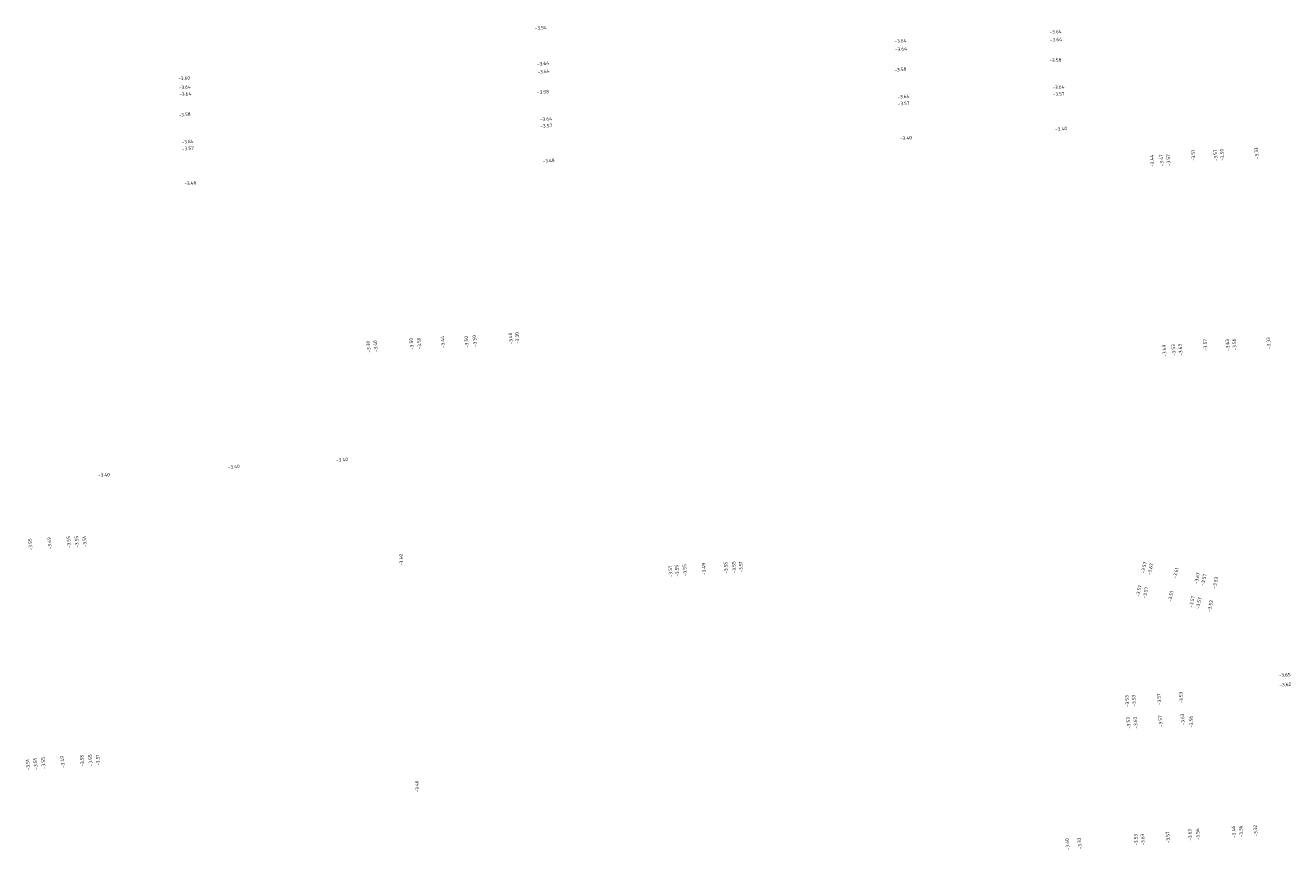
# Model space of a CAD drawing. Header units: metres. Extents: x 162356 to 162645, y 502582 to 502927.
# Tile 4 of 8: x 162504 to 162637, y 502668 to 502755. Entities that reach past the tile are written whole.
import ezdxf

# ---------------------------------------------------------------- set-up
doc = ezdxf.new("R2010")
doc.units = ezdxf.units.M
doc.layers.add('X-XX-AL-AANLEGHOOGTE-T18', color=7, linetype='Continuous', lineweight=13)
doc.styles.add('NLCS-ISO-T18_A', font='NLCS-ISO.ttf', dxfattribs={"height": 0.0018})

msp = doc.modelspace()

# ---------------------------------------------------------------- texts
at = {"layer": 'X-XX-AL-AANLEGHOOGTE-T18', "linetype": 'Continuous', "char_height": 0.36, "attachment_point": 7, "style": 'NLCS-ISO-T18_A', "bg_fill": 3, "box_fill_scale": 1.11, "bg_fill_color": 0, "bg_fill_true_color": 0, "bg_fill_transparency": 0}
for s, insert, rotation in [('{\\C256;-3.54}', (162557.34, 502754.17), 4.4433), ('{\\C256;-3.64}', (162611.58, 502752.92), 4.4433), ('{\\C256;-3.64}', (162595.26, 502751.93), 4.4433), ('{\\C256;-3.58}', (162611.52, 502750.76), 4.4433), ('{\\C256;-3.64}', (162557.63, 502749.57), 4.4433), ('{\\C256;-3.58}', (162595.2, 502749.78), 4.4433), ('{\\C256;-3.58}', (162557.57, 502747.41), 4.4433), ('{\\C256;-3.64}', (162519.92, 502747.19), 4.4433), ('{\\C256;-3.64}', (162595.52, 502746.93), 4.4433), ('{\\C256;-3.57}', (162611.88, 502747.2), 4.4433), ('{\\C256;-3.58}', (162519.85, 502745.04), 4.4433), ('{\\C256;-3.57}', (162557.93, 502743.85), 4.4433), ('{\\C256;-3.40}', (162612.12, 502743.54), 4.4433), ('{\\C256;-3.40}', (162595.79, 502742.56), 4.4433), ('{\\C256;-3.57}', (162520.22, 502741.48), 4.4433), ('{\\C256;-3.51}', (162626.87, 502740.39), 94.4433), ('{\\C256;-3.57}', (162629.22, 502740.37), 94.4433), ('{\\C256;-3.33}', (162633.54, 502740.58), 94.4433), ('{\\C256;-3.40}', (162558.17, 502740.19), 4.4433), ('{\\C256;-3.44}', (162622.55, 502739.77), 94.4433), ('{\\C256;-3.40}', (162520.45, 502737.81), 4.4433), ('{\\C256;-3.40}', (162540.79, 502720.26), 94.4433), ('{\\C256;-3.55}', (162545.39, 502720.56), 94.4433), ('{\\C256;-3.44}', (162547.87, 502720.69), 94.4433), ('{\\C256;-3.50}', (162550.37, 502720.72), 94.4433), ('{\\C256;-3.30}', (162555.7, 502721.14), 94.4433), ('{\\C256;-3.57}', (162628.14, 502720.41), 94.4433), ('{\\C256;-3.63}', (162630.49, 502720.39), 94.4433), ('{\\C256;-3.33}', (162634.81, 502720.6), 94.4433), ('{\\C256;-3.49}', (162623.83, 502719.79), 94.4433), ('{\\C256;-3.40}', (162536.43, 502708.69), 4.4433), ('{\\C256;-3.40}', (162525.03, 502707.96), 4.4433), ('{\\C256;-3.40}', (162511.36, 502707.09), 4.4433), ('{\\C256;-3.55}', (162504.45, 502699.4), 94.4433), ('{\\C256;-3.49}', (162506.46, 502699.51), 94.4433), ('{\\C256;-3.55}', (162508.5, 502699.64), 94.4433), ('{\\C256;-3.40}', (162543.5, 502697.77), 94.4433), ('{\\C256;-3.51}', (162571.83, 502696.58), 94.4433), ('{\\C256;-3.49}', (162575.37, 502696.8), 94.4433), ('{\\C256;-3.55}', (162577.67, 502696.95), 94.4433), ('{\\C256;-3.57}', (162621.49, 502696.93), 77.7104), ('{\\C256;-3.61}', (162624.85, 502696.39), 77.7104), ('{\\C256;-3.67}', (162627.09, 502695.8), 77.7104), ('{\\C256;-3.57}', (162620.96, 502694.46), 77.7104), ('{\\C256;-3.51}', (162624.33, 502693.93), 77.7104), ('{\\C256;-3.57}', (162626.56, 502693.33), 77.7104), ('{\\C256;-3.65}', (162635.66, 502686.04), 4.4433), ('{\\C256;-3.53}', (162619.91, 502682.91), 94.4433), ('{\\C256;-3.57}', (162623.27, 502683.11), 94.4433), ('{\\C256;-3.53}', (162625.61, 502683.27), 94.4433), ('{\\C256;-3.53}', (162620.06, 502680.61), 94.4433), ('{\\C256;-3.57}', (162623.42, 502680.8), 94.4433), ('{\\C256;-3.63}', (162625.76, 502680.97), 94.4433), ('{\\C256;-3.51}', (162504.19, 502676.24), 94.4433), ('{\\C256;-3.49}', (162507.83, 502676.5), 94.4433), ('{\\C256;-3.55}', (162509.91, 502676.63), 94.4433), ('{\\C256;-3.40}', (162545.17, 502673.92), 94.4433), ('{\\C256;-3.32}', (162633.43, 502669.27), 94.4433), ('{\\C256;-3.53}', (162620.84, 502668.3), 94.4433), ('{\\C256;-3.57}', (162624.2, 502668.56), 94.4433), ('{\\C256;-3.63}', (162626.53, 502668.83), 94.4433), ('{\\C256;-3.46}', (162631.14, 502669.13), 94.4433), ('{\\C256;-3.40}', (162613.62, 502667.84), 94.4433), ('{\\C256;-3.33}', (162614.9, 502667.92), 94.4433)]:
    msp.add_mtext(s, dxfattribs=dict(at, insert=insert, rotation=rotation))

# ---------------------------------------------------------------- next in the draw order: texts
for s, insert, rotation in [('{\\C256;-3.64}', (162595.21, 502752.78), 4.4433), ('{\\C256;-3.64}', (162611.53, 502753.76), 4.4433), ('{\\C256;-3.64}', (162557.58, 502750.41), 4.4433), ('{\\C256;-3.64}', (162519.87, 502747.91), 4.4433), ('{\\C256;-3.64}', (162611.84, 502747.91), 4.4433), ('{\\C256;-3.57}', (162595.56, 502746.22), 4.4433), ('{\\C256;-3.64}', (162557.89, 502744.56), 4.4433), ('{\\C256;-3.64}', (162520.17, 502742.19), 4.4433), ('{\\C256;-3.50}', (162629.92, 502740.42), 94.4433), ('{\\C256;-3.47}', (162623.53, 502739.84), 94.4433), ('{\\C256;-3.30}', (162540.05, 502720.22), 94.4433), ('{\\C256;-3.50}', (162545.39, 502720.56), 94.4433), ('{\\C256;-3.50}', (162551.23, 502720.82), 94.4433), ('{\\C256;-3.40}', (162555.02, 502721.08), 94.4433), ('{\\C256;-3.56}', (162631.2, 502720.44), 94.4433), ('{\\C256;-3.53}', (162624.8, 502719.86), 94.4433), ('{\\C256;-3.55}', (162509.34, 502699.68), 94.4433), ('{\\C256;-3.55}', (162572.52, 502696.62), 94.4433), ('{\\C256;-3.55}', (162578.53, 502696.99), 94.4433), ('\\pxt32;{\\C256;-3.67}', (162622.18, 502696.76), 77.7104), ('{\\C256;-3.57}', (162627.78, 502695.65), 77.7104), ('\\pxt32;{\\C256;-3.57}', (162621.66, 502694.29), 77.7104), ('{\\C256;-3.57}', (162627.26, 502693.18), 77.7104), ('{\\C256;-3.62}', (162635.73, 502685.02), 4.4433), ('\\pxt32;{\\C256;-3.53}', (162620.63, 502682.95), 94.4433), ('\\pxt32;{\\C256;-3.63}', (162620.78, 502680.64), 94.4433), ('{\\C256;-3.56}', (162626.66, 502680.72), 94.4433), ('{\\C256;-3.55}', (162504.99, 502676.32), 94.4433), ('{\\C256;-3.55}', (162510.77, 502676.67), 94.4433), ('\\pxt32;{\\C256;-3.63}', (162621.56, 502668.33), 94.4433), ('{\\C256;-3.56}', (162627.35, 502668.89), 94.4433), ('{\\C256;-3.36}', (162631.89, 502669.18), 94.4433)]:
    msp.add_mtext(s, dxfattribs=dict(at, insert=insert, rotation=rotation))

# ---------------------------------------------------------------- next in the draw order: texts
for s, insert, rotation in [('{\\C256;-3.60}', (162519.81, 502748.86), 4.4433), ('\\pxt32;{\\C256;-3.57}', (162624.25, 502739.87), 94.4433), ('{\\C256;-3.50}', (162544.57, 502720.51), 94.4433), ('\\pxt32;{\\C256;-3.63}', (162625.52, 502719.89), 94.4433), ('{\\C256;-3.51}', (162510.16, 502699.72), 94.4433), ('{\\C256;-3.55}', (162573.35, 502696.69), 94.4433), ('{\\C256;-3.51}', (162579.25, 502697.06), 94.4433), ('{\\C256;-3.53}', (162629.01, 502695.34), 77.7104), ('{\\C256;-3.53}', (162628.48, 502692.87), 77.7104), ('{\\C256;-3.55}', (162505.82, 502676.39), 94.4433), ('{\\C256;-3.51}', (162511.57, 502676.72), 94.4433)]:
    msp.add_mtext(s, dxfattribs=dict(at, insert=insert, rotation=rotation))

doc.saveas('drawing.dxf')
